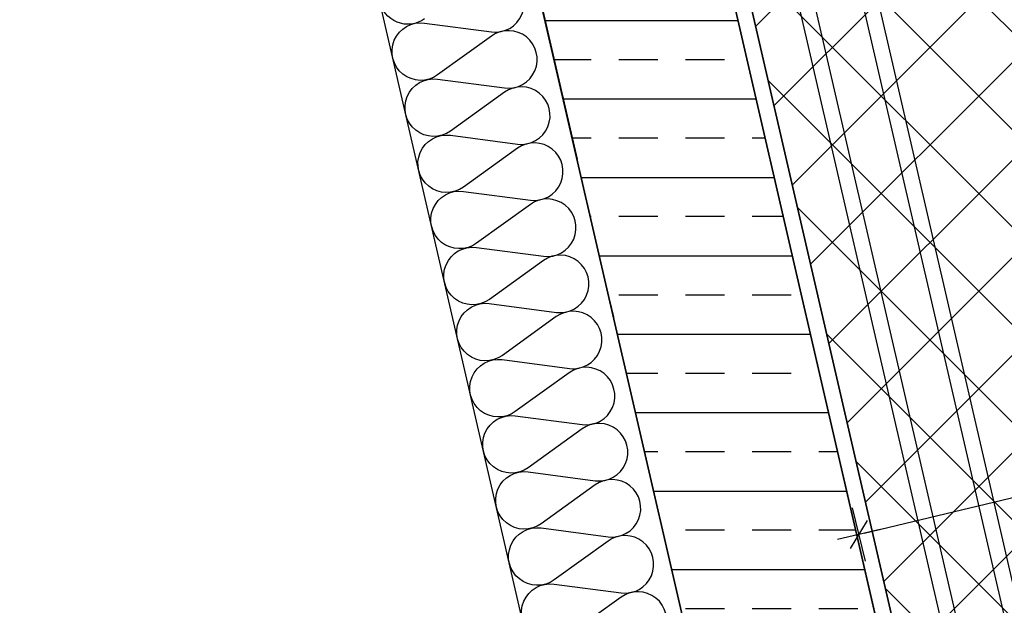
# Model space of a CAD drawing. Header units: centimetres. Extents: x -15121 to 17422, y -60492 to 0.
# Tile 48 of 256: x 1082 to 1207, y -30311 to -30237. Entities that reach past the tile are written whole.
import ezdxf

# ---------------------------------------------------------------- set-up
doc = ezdxf.new("R2010")
doc.units = ezdxf.units.CM
doc.header["$LTSCALE"] = 60
for name, color, linetype in [('A-BUD-MA-MATERIALY', 8, 'Continuous'), ('A-OKN', 3, 'Continuous'), ('A-SCI', 7, 'Continuous'), ('AIKA karnisze2', 200, 'Continuous'), ('AIKA lampy restauracja wymiarowanie', 7, 'Continuous'), ('AIKA podłoga deski cała', 2, 'Continuous'), ('AIKA powierzchnie2', 2, 'Continuous'), ('AIKA sufity podwieszane', 8, 'Continuous'), ('AIKA TYNK2', 5, 'Continuous'), ('AIKA wymiarowanie ogólne rzut2', 7, 'Continuous'), ('AIKA ŚCIANA2', 8, 'Continuous'), ('BI_szr', 8, 'Continuous'), ('słupy', 1, 'Continuous')]:
    doc.layers.add(name, color=color, linetype=linetype)
doc.styles.add('wymiar', font='txt.shx', dxfattribs={"width": 0.6})
doc.dimstyles.new('Dwudziestka', dxfattribs={"dimtxt": 7, "dimasz": 0.7, "dimexe": 5, "dimexo": 0, "dimgap": 2.5, "dimtad": 1, "dimtoh": 1, "dimdec": 3, "dimrnd": 0.5, "dimdsep": 46, "dimtxsty": 'wymiar', "dimblk": 'znacznik', "dimcen": 0, "dimdle": 5, "dimse1": 1, "dimse2": 1, "dimclrd": 256, "dimclre": 256, "dimclrt": 256, "dimadec": 0, "dimazin": 0, "dimtfac": 0.4, "dimtdec": 3, "dimtix": 1, "dimtofl": 0, "dimtmove": 2, "dimatfit": 3, "dimldrblk": 'znacznik', "dimfxl": 1, "dimtolj": 1, "dimarcsym": 0})

# ---------------------------------------------------------------- blocks, each defined once
blk = doc.blocks.new('SL podciągi restauracja')
at = {"layer": 'BI_szr'}
h = blk.add_hatch(dxfattribs=at)
h.set_pattern_fill('BIK_ZELBET', color=256, scale=5, angle=135, style=0)
h.set_pattern_definition([(180, (4159.959, -42666.902), (-2e-15, -10), []), (180, (4154.959, -42661.902), (-2e-15, -10), [5, -3.5])])
h.paths.add_polyline_path([(578.23, -27674.06), (601.4, -27774.42), (578.02, -27779.82), (554.85, -27679.46)])
at = {"layer": 'słupy', "color": 4}
blk.add_lwpolyline([(578.23, -27674.06), (601.4, -27774.42), (578.02, -27779.82), (554.85, -27679.46), (578.23, -27674.06)], dxfattribs=at)
blk = doc.blocks.new('znacznik')
at = {"color": 0}
for points in [[(0, -5), (0, 5)], [(-4, 0), (4, 0)]]:
    blk.add_lwpolyline(points, dxfattribs=at)
at = {"color": 1}
blk.add_lwpolyline([(-2.12, -2.12), (2.12, 2.12)], dxfattribs=at)
blk = doc.blocks.new('*D7110')
at = {"layer": 'AIKA lampy restauracja wymiarowanie', "lineweight": -2, "transparency": 16777216}
blk.add_line((1189.25, -30302.28), (1297.72, -30276.25), dxfattribs=at)
at = {"layer": 'Defpoints', "color": 0, "transparency": 16777216}
for p in [(1292.08, -30249.76), (1182.25, -30276.12), (1298.4, -30276.08)]:
    blk.add_point(p, dxfattribs=at)
at = {"layer": 'AIKA lampy restauracja wymiarowanie', "lineweight": -2, "transparency": 16777216, "xscale": 0.7, "yscale": 0.7, "zscale": 0.7}
for p, rotation in [((1298.4, -30276.08), 13.49391458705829), ((1188.57, -30302.44), 193.4939145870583)]:
    blk.add_blockref('znacznik', p, dxfattribs=dict(at, rotation=rotation))
at = {"layer": 'AIKA lampy restauracja wymiarowanie', "transparency": 16777216, "insert": (1242.08, -30283.43), "char_height": 7, "attachment_point": 5, "rotation": 13.4939, "style": 'wymiar'}
blk.add_mtext('\\A1;113', dxfattribs=at)
blk = doc.blocks.new('*D7276')
at = {"layer": 'AIKA wymiarowanie ogólne rzut2', "lineweight": -2, "transparency": 16777216}
blk.add_line((1331.9, -30726.28), (1118.76, -29802.96), dxfattribs=at)
at = {"layer": 'Defpoints', "color": 0, "transparency": 16777216}
for p in [(1118.6, -29802.28), (1090.73, -29808.71), (1304.2, -30733.39)]:
    blk.add_point(p, dxfattribs=at)
at = {"layer": 'AIKA wymiarowanie ogólne rzut2', "lineweight": -2, "transparency": 16777216, "xscale": 0.7, "yscale": 0.7, "zscale": 0.7}
for p, rotation in [((1118.6, -29802.28), 102.999035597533), ((1332.06, -30726.96), 282.999035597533)]:
    blk.add_blockref('znacznik', p, dxfattribs=dict(at, rotation=rotation))
at = {"layer": 'AIKA wymiarowanie ogólne rzut2', "transparency": 16777216, "insert": (1231.18, -30263.27), "char_height": 7, "attachment_point": 5, "rotation": 282.999, "style": 'wymiar'}
blk.add_mtext('\\A1;949', dxfattribs=at)

msp = doc.modelspace()

# ---------------------------------------------------------------- hatches: boundary and pattern name
at = {"layer": 'AIKA sufity podwieszane', "transparency": 33554610}
h = msp.add_hatch(dxfattribs=at)
h.set_pattern_fill('ANSI37', color=256, scale=2.771036)
h.set_pattern_definition([(45, (5073.432, 672.602), (-6.221154, 6.221154), []), (135, (5073.432, 672.602), (-6.221154, -6.221154), [])])
h.paths.add_polyline_path([(1895.3422, -29622.938), (1051.961, -29817.6477), (1083.6791, -29955.0339), (1108.8373, -29949.2257), (1118.7352, -29992.098), (1098.8606, -29996.6864), (1151.9491, -30226.6377), (1171.8236, -30222.0493), (1195.98, -30326.6818), (1176.0567, -30331.2815), (1229.1072, -30560.8465), (1247.0331, -30556.708), (1258.8797, -30599.1305), (1239.2948, -30603.652), (1271.0129, -30741.0382), (1888.861, -30598.3967), (1885.2618, -30582.8068), (1928.1341, -30572.909), (1931.7333, -30588.4989), (1951.2207, -30583.9999), (1954.8998, -30599.9359), (2063.0549, -30574.9663), (2055.7765, -30543.4404), (2098.6488, -30533.5425), (2102.248, -30549.1325), (2108.8207, -30547.615)])

# ---------------------------------------------------------------- linework, layer by layer
at = {"layer": 'A-BUD-MA-MATERIALY'}
for points in [[(1159.9255, -30317.0452, 1.47258809), (1158.2614, -30310.4256), (1151.3815, -30315.3788, -1.47258809), (1149.7174, -30308.7592), (1158.2737, -30309.8902, 1.47258809), (1156.6096, -30303.2706), (1149.7296, -30308.2239, -1.47258809), (1148.0655, -30301.6043), (1156.6218, -30302.7353, 1.47258809), (1154.9577, -30296.1157), (1148.0778, -30301.0689, -1.47258809), (1146.4137, -30294.4493), (1154.97, -30295.5803, 1.47258809), (1153.3059, -30288.9607), (1146.4259, -30293.914, -1.47258809), (1144.7618, -30287.2944), (1153.3181, -30288.4254, 1.47258809), (1151.654, -30281.8058), (1144.7741, -30286.759, -1.47258809), (1143.11, -30280.1395), (1151.6663, -30281.2704, 1.47258809), (1150.0022, -30274.6508), (1143.1222, -30279.6041, -1.47258809), (1141.4581, -30272.9845), (1150.0144, -30274.1155, 1.47258809), (1148.3503, -30267.4959), (1141.4704, -30272.4491, -1.47258809), (1139.8063, -30265.8296), (1148.3626, -30266.9605, 1.47258809), (1146.6985, -30260.3409), (1139.8185, -30265.2942, -1.47258809), (1138.1544, -30258.6746), (1146.7107, -30259.8056, 1.47258809), (1145.0466, -30253.186), (1138.1667, -30258.1393, -1.47258809), (1136.5026, -30251.5197), (1145.0589, -30252.6506, 1.47258809), (1143.3948, -30246.0311), (1136.5148, -30250.9843, -1.47258809), (1134.8507, -30244.3647), (1143.407, -30245.4957, 1.47258809), (1141.7429, -30238.8761), (1134.863, -30243.8294, -1.47258809), (1133.1989, -30237.2098), (1141.7552, -30238.3407, 1.47258809), (1140.0911, -30231.7212)], [(1133.2111, -30236.6744, -0.55167917), (1127.4525, -30234.3458)]]:
    msp.add_lwpolyline(points, format="xyb", dxfattribs=at)
at = {"layer": 'A-OKN'}
for points in [[(1134.4551, -30175.7692), (1152.6452, -30254.559)], [(1156.8378, -30272.719), (1157.2877, -30274.6678)]]:
    msp.add_lwpolyline(points, dxfattribs=at)
at = {"layer": 'A-SCI', "color": 4}
msp.add_line((1150.6225, -30334.7059), (1127.4525, -30234.3458), dxfattribs=at)
msp.add_lwpolyline([(1170.1099, -30330.2069), (1193.4947, -30324.8081), (1170.3248, -30224.4479), (1146.9399, -30229.8468), (1170.1099, -30330.2069)], dxfattribs=at)
at = {"layer": 'AIKA karnisze2'}
for p, q in [((1304.2449, -30733.366), (1187.7133, -30228.6437)), ((1306.1936, -30732.9161), (1189.662, -30228.1938)), ((1296.4499, -30735.1656), (1179.9183, -30230.4434)), ((1298.3987, -30734.7157), (1181.8671, -30229.9935))]:
    msp.add_line(p, q, dxfattribs=at)
at = {"layer": 'AIKA podłoga deski cała'}
msp.add_lwpolyline([(1888.861, -30598.3967), (1266.0671, -30744.1528), (1233.9166, -30604.8937), (1258.8797, -30599.1305), (1248.9789, -30556.2588), (1229.073, -30560.8544), (1175.9846, -30330.9033), (1195.8934, -30326.3069), (1171.8236, -30222.0493), (1151.9491, -30226.6377), (1098.8606, -29996.6864), (1118.7352, -29992.098), (1108.8373, -29949.2257), (1083.5062, -29955.0738), (1051.7856, -29817.6882), (1897.5708, -29622.4235)], dxfattribs=at)
at = {"layer": 'AIKA powierzchnie2'}
msp.add_lwpolyline([(1888.861, -30598.3967), (1271.0129, -30741.0382), (1239.2948, -30603.652), (1258.8797, -30599.1305), (1247.0331, -30556.708), (1229.1072, -30560.8465), (1176.0567, -30331.2815), (1195.98, -30326.6818), (1171.8236, -30222.0493), (1151.9491, -30226.6377), (1098.8606, -29996.6864), (1118.7352, -29992.098), (1108.8373, -29949.2257), (1083.6791, -29955.0339), (1051.961, -29817.6477), (1895.3422, -29622.938)], dxfattribs=at)
at = {"layer": 'AIKA sufity podwieszane', "transparency": 33554610}
msp.add_lwpolyline([(1888.861, -30598.3967), (1271.0129, -30741.0382), (1239.2948, -30603.652), (1258.8797, -30599.1305), (1247.0331, -30556.708), (1229.1072, -30560.8465), (1176.0567, -30331.2815), (1195.98, -30326.6818), (1171.8236, -30222.0493), (1151.9491, -30226.6377), (1098.8606, -29996.6864), (1118.7352, -29992.098), (1108.8373, -29949.2257), (1083.6791, -29955.0339), (1051.961, -29817.6477), (1895.3422, -29622.938)], dxfattribs=at)
at = {"layer": 'AIKA TYNK2'}
msp.add_lwpolyline([(1146.49, -30227.898), (1171.8236, -30222.0493), (1195.8934, -30326.3071), (1170.5597, -30332.1556)], dxfattribs=at)
at = {"layer": 'AIKA ŚCIANA2'}
msp.add_line((1289.0989, -30738.9153), (1016.6832, -29558.9532), dxfattribs=at)
msp.add_line((1289.0989, -30738.9153), (1016.6832, -29558.9532), dxfattribs=at)
for points in [[(1891.2596, -30599.8956), (1289.0989, -30738.9153), (1016.6832, -29558.9532), (2434.5985, -29231.6017), (3265.0511, -29231.6017), (3265.0511, -30391.6017), (3257.0511, -30391.6017), (3257.0511, -30407.6017), (2734.6181, -30407.6017), (2730.4905, -30389.723), (2691.5157, -30398.721), (2695.1149, -30414.311), (1930.2344, -30590.8975)], [(1146.9399, -30229.8468), (1170.3248, -30224.4479), (1193.4948, -30324.8083), (1170.1099, -30330.2069)]]:
    msp.add_lwpolyline(points, dxfattribs=at)

# ---------------------------------------------------------------- block references
msp.add_blockref('SL podciągi restauracja', (592.0924, -2550.3843), dxfattribs=at)

# ---------------------------------------------------------------- dimensions: what is measured, and where the dimension line sits
at = {"layer": 'AIKA lampy restauracja wymiarowanie', "color": 2}
dim = msp.add_aligned_dim(p1=(1182.2532, -30276.1155), p2=(1292.0822, -30249.7602), distance=-27.0708, dimstyle='Dwudziestka', dxfattribs=at)
dim.commit()
dim.dimension.update_dxf_attribs({"geometry": '*D7110', "text_midpoint": (1242.0844, -30283.4269)})
at = {"layer": 'AIKA wymiarowanie ogólne rzut2'}
dim = msp.add_aligned_dim(p1=(1304.198, -30733.3917), p2=(1090.7349, -29808.7102), distance=-28.5954, dimstyle='Dwudziestka', dxfattribs=at)
dim.commit()
dim.dimension.update_dxf_attribs({"geometry": '*D7276', "text_midpoint": (1231.1754, -30263.2693)})

doc.saveas('drawing.dxf')
